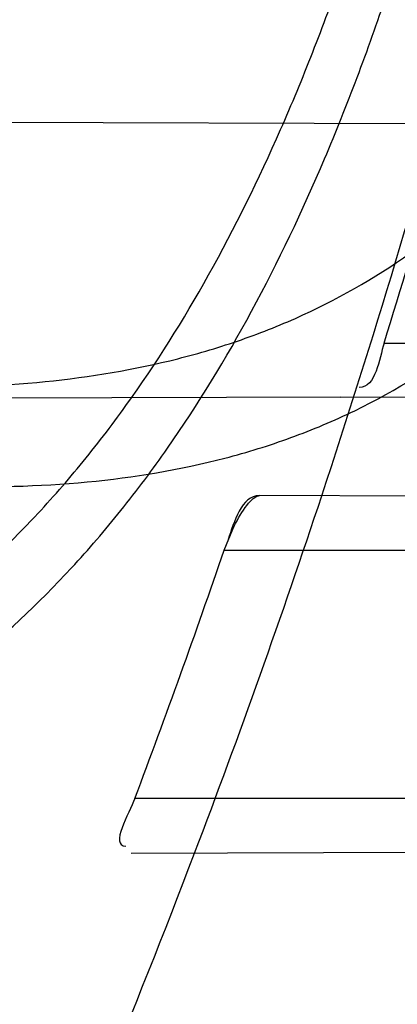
# Model space of a CAD drawing. Header units: millimetres. Extents: x 0 to 297, y 0 to 210.
# Tile 93 of 256: x 147.594 to 147.6055, y 92.7791 to 92.8089. Entities that reach past the tile are written whole.
import ezdxf

# ---------------------------------------------------------------- set-up
doc = ezdxf.new("R2010")
doc.units = ezdxf.units.MM
doc.header["$LTSCALE"] = 16.335
doc.layers.get('0').update_dxf_attribs({"linetype": 'CONTINUOUS'})
for name, color, linetype in [('01_GLOBAL', 7, 'CONTINUOUS'), ('INTFCLR_1', 7, 'CONTINUOUS'), ('INTFCLR_144815', 7, 'CONTINUOUS')]:
    doc.layers.add(name, color=color, linetype=linetype)

msp = doc.modelspace()

# ---------------------------------------------------------------- linework, layer by layer
at = {"color": 7, "linetype": 'Continuous'}
msp.add_circle((148.0808034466, 92.1164639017), 1.9, dxfattribs=at)
at = {"color": 9, "linetype": 'Continuous'}
msp.add_arc((148.0808034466, 92.1164639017), 1.8756493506, 92.9674534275, 177.0325465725, dxfattribs=at)
at = {"layer": '01_GLOBAL', "color": 7, "linetype": 'Continuous'}
msp.add_circle((148.0808034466, 92.1164639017), 1.925, dxfattribs=at)
at = {"layer": 'INTFCLR_1', "color": 6, "linetype": 'Continuous'}
for p, q in [((147.5673150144, 92.80586488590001), (147.6062380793, 92.8057290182)), ((147.6037535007, 92.7974696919), (147.5642691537, 92.797331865))]:
    msp.add_line(p, q, dxfattribs=at)
at = {"layer": 'INTFCLR_1', "color": 9, "linetype": 'Continuous'}
for p, q in [((147.605059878, 92.7991036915), (147.6479681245, 92.7991036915)), ((147.6037535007, 92.7974696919), (147.6475919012, 92.7976227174)), ((147.618913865, 92.7944347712), (147.601291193, 92.7944962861)), ((147.6002254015, 92.7928536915), (147.6184151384, 92.7928536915)), ((147.6159055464, 92.78535369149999), (147.5975239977, 92.78535369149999)), ((147.5974134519, 92.7836975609), (147.6153413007, 92.7837601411))]:
    msp.add_line(p, q, dxfattribs=at)
at = {"layer": 'INTFCLR_1', "color": 7, "linetype": 'Continuous'}
msp.add_line((147.6002254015, 92.7928536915), (147.600483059, 92.7934865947), dxfattribs=at)
msp.add_lwpolyline([(147.600483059, 92.7934865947), (147.6005245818, 92.7935707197), (147.6005676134, 92.7936549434), (147.6006121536, 92.7937387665), (147.6006582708, 92.79382151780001), (147.6007058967, 92.79390274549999), (147.6007548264, 92.7939821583), (147.6008055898, 92.7940596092), (147.600857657, 92.7941336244), (147.6009092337, 92.7942021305), (147.6009604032, 92.7942647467), (147.6010110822, 92.79432083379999), (147.6010592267, 92.7943688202), (147.6011041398, 92.79440841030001), (147.6011465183, 92.79444034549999), (147.6011864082, 92.7944650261), (147.601223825, 92.7944825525), (147.6012587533, 92.7944929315), (147.601291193, 92.7944962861)], dxfattribs=at)
at = {"layer": 'INTFCLR_1', "color": 6, "linetype": 'Continuous'}
for centre, radius, start, end in [((147.3556636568, 92.8766036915), 0.3017258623, 270, 90.00000002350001), ((147.3556636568, 92.8766036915), 0.2867456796, 270, 90.00000002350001), ((147.3552502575, 92.8766019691), 0.2615546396, 342.7645756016, 343.9079015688), ((147.3556636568, 92.8766036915), 0.2607760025, 339.1304001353, 341.6462381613), ((147.355669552, 92.87670306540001), 0.258531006, 339.3082522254, 341.0750088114)]:
    msp.add_arc(centre, radius, start, end, dxfattribs=at)
at = {"layer": 'INTFCLR_1', "color": 9, "linetype": 'Continuous'}
for start, end in [(341.6462381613, 344.91416282), (335.7561731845, 339.1304001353)]:
    msp.add_arc((147.3556636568, 92.8766036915), 0.2607760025, start, end, dxfattribs=at)
for points, knots in [([(147.6239207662, 92.7833025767), (147.6245143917, 92.7849178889), (147.625677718, 92.78817961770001), (147.6278942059, 92.7947943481), (147.6314905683, 92.8066675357), (147.6348253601, 92.820603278), (147.6370274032, 92.8330582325), (147.637953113, 92.83941797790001), (147.6384308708, 92.8430963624), (147.6395335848, 92.8523310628), (147.6406793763, 92.8681102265), (147.6404956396, 92.88672685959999), (147.639629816, 92.89879125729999), (147.6390851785, 92.90436193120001), (147.6386841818, 92.9080669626), (147.6374452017, 92.918066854), (147.6346320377, 92.9340794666), (147.6305782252, 92.9497128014), (147.6276786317, 92.9589915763), (147.6265880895, 92.96231049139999), (147.6249290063, 92.96719941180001), (147.621186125, 92.9774204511), (147.6147225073, 92.99242174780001), (147.6073615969, 93.00659423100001), (147.6022300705, 93.01531748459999), (147.59983173, 93.0192005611), (147.598238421, 93.02173172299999), (147.5939293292, 93.0283886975), (147.5867086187, 93.03860548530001), (147.5766787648, 93.0510431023), (147.5681834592, 93.0603660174), (147.5622490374, 93.0663251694), (147.5589678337, 93.0694802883), (147.5544151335, 93.07373538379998), (147.5480427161, 93.0793069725), (147.541144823, 93.084712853), (147.5367712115, 93.0878231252), (147.5346401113, 93.08925308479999), (147.533241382, 93.0901520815), (147.5319885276, 93.09091746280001), (147.5308874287, 93.09154948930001), (147.5299491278, 93.09203983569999), (147.5291251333, 93.09242738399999), (147.5284918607, 93.0926304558), (147.5279419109, 93.0927747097), (147.5276450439, 93.0924128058), (147.5279068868, 93.09190500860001), (147.528285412, 93.09126392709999), (147.528982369, 93.0903782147), (147.5299093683, 93.0892868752), (147.53099579, 93.0880857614), (147.5321866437, 93.08680384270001), (147.5339471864, 93.0849402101), (147.5364529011, 93.0823207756), (147.5411298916, 93.0774130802), (147.546237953, 93.07190717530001), (147.5508912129, 93.0666447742), (147.5537675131, 93.0632984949), (147.5583927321, 93.0578052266), (147.5654736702, 93.0489031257), (147.5747566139, 93.03595157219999), (147.581475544, 93.0253784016), (147.5858745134, 93.0178524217), (147.5888592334, 93.01255911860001), (147.5940084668, 93.0028972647), (147.6008853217, 92.9883069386), (147.605629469, 92.9761424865), (147.6078360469, 92.9698354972)], [0, 0, 0, 0, 0.0103792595, 0.0208842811, 0.0420721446, 0.0851858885, 0.1071984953, 0.1183380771, 0.123943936, 0.1295693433, 0.1744299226, 0.2192388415, 0.2417237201, 0.2473597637, 0.2529962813, 0.2641993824, 0.3081295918, 0.3509327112, 0.3614952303, 0.3667582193, 0.3720021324, 0.3926323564, 0.4323913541, 0.4704239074, 0.4888657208, 0.4934194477, 0.497950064, 0.5069039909, 0.5412450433, 0.5733438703, 0.6032118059, 0.6172673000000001, 0.6240601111, 0.6306649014, 0.6548506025, 0.6750843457, 0.6834913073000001, 0.6872123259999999, 0.6905622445, 0.6935176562, 0.6960693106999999, 0.6982084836, 0.6999280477, 0.7014829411, 0.7024060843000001, 0.7029587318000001, 0.7038763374, 0.7054334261, 0.7076628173, 0.7105600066, 0.714112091, 0.7174145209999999, 0.7211168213, 0.7295725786, 0.7392778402, 0.7620040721, 0.7748640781, 0.7816422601, 0.7886165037, 0.8181744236, 0.8502177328, 0.884679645, 0.8936796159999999, 0.902792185, 0.9213283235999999, 0.9597006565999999, 1, 1, 1, 1]), ([(147.5311764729, 93.0916036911), (147.5318287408, 93.0916035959), (147.5336257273, 93.09064726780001), (147.5357695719, 93.0894825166), (147.5378575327, 93.08815416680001), (147.540022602, 93.08673125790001), (147.5444669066, 93.0836295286), (147.5514777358, 93.0782474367), (147.5579605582, 93.07269628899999), (147.5625922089, 93.06845780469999), (147.5659282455, 93.06531718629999), (147.5719597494, 93.05938825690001), (147.580595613, 93.0501132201), (147.5907946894, 93.0377377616), (147.5981414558, 93.0275676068), (147.6025258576, 93.02094069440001), (147.60414614, 93.0184223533), (147.6065841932, 93.01456039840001), (147.6117989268, 93.0058880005), (147.6192817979, 92.99179533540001), (147.6258568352, 92.9768697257), (147.6296645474, 92.9666988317), (147.6313517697, 92.961835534), (147.6324604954, 92.9585349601), (147.6354073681, 92.94931094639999), (147.6395285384, 92.9337676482), (147.6423901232, 92.91783829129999), (147.6436501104, 92.9078915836), (147.6440578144, 92.90420708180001), (147.6446115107, 92.8986677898), (147.6454917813, 92.88667134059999), (147.6456786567, 92.8681563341), (147.6445135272, 92.85246501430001), (147.6433925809, 92.8432832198), (147.6429068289, 92.8396251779), (147.6419655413, 92.8333000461), (147.6397259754, 92.82091051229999), (147.6363346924, 92.80705067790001), (147.6326792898, 92.79524665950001), (147.6304259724, 92.7886688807), (147.6292433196, 92.78542534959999), (147.6286398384, 92.7838190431)], [0, 0, 0, 0, 0.0056084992, 0.016622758, 0.0214510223, 0.0268121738, 0.0389184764, 0.0680276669, 0.1027789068, 0.1122614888, 0.1220107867, 0.1421735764, 0.1849752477, 0.2309092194, 0.2799812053, 0.2927645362, 0.2992310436, 0.3057293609, 0.3320345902, 0.3862266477, 0.4428037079, 0.4721337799, 0.479586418, 0.4870651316, 0.5020714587, 0.5628449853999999, 0.6251697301, 0.6410581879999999, 0.6490513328, 0.6570434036, 0.6889243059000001, 0.7524504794, 0.8160576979, 0.8240355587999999, 0.8319861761, 0.8477866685, 0.8790166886, 0.9402183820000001, 0.9703167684, 0.9852456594, 1, 1, 1, 1]), ([(147.6078360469, 92.9698354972), (147.6101299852, 92.9632788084), (147.6142956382, 92.9498053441), (147.6182613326, 92.93248715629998), (147.6202192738, 92.9209208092), (147.6210065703, 92.9154643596), (147.6214994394, 92.91179284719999), (147.6227052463, 92.90167889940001), (147.623864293, 92.88500070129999), (147.6237011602, 92.86826331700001), (147.6230932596, 92.8580308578), (147.6228153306, 92.8542968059), (147.6223459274, 92.84873943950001), (147.6210514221, 92.8369058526), (147.6180380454, 92.81906424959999), (147.6143540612, 92.80424827), (147.6118533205, 92.7957452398), (147.6108389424, 92.79241084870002), (147.6090123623, 92.7866911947), (147.6051536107, 92.7756507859), (147.5989882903, 92.76060143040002), (147.5926455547, 92.7476790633), (147.588554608, 92.74013645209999), (147.5870705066, 92.7374761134), (147.5848652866, 92.73359496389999), (147.5801153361, 92.725595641), (147.5725777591, 92.71408438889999), (147.5633378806, 92.7015190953), (147.5566749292, 92.69332205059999), (147.5528339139, 92.6888229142), (147.551385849, 92.6871436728), (147.5489422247, 92.68435085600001), (147.5444265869, 92.6793230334), (147.5395205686, 92.6740995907), (147.5350750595, 92.669442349), (147.5324472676, 92.6667048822), (147.5302613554, 92.6642911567), (147.5288390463, 92.6627654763), (147.5269884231, 92.6599424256), (147.5301672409, 92.66119888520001), (147.5319512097, 92.6622736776), (147.5341146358, 92.6635994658), (147.5360112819, 92.6648736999), (147.5382932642, 92.66645580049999), (147.5413846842, 92.6687204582), (147.5453415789, 92.671795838), (147.5512543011, 92.676661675), (147.5565470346, 92.68140832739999), (147.5611780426, 92.68584954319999), (147.5644972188, 92.6891252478), (147.5704790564, 92.69529289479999), (147.5790048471, 92.7049106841), (147.5890158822, 92.7176983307), (147.5961841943, 92.72817403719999), (147.6004450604, 92.7349871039), (147.6020181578, 92.7375755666), (147.6043852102, 92.74154715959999), (147.6094401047, 92.750464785), (147.6166547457, 92.7649396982), (147.621618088, 92.77703676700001), (147.6239207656, 92.78330257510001)], [0, 0, 0, 0, 0.0419449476, 0.0850695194, 0.1071739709, 0.1127634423, 0.1183584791, 0.1295423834, 0.1742656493, 0.2191961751, 0.2304978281, 0.2361598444, 0.2418057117, 0.2641744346, 0.3080240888, 0.3509528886, 0.3562644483, 0.3615432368, 0.3719979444, 0.3925183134, 0.4321501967, 0.4701192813, 0.4793724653, 0.4839620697, 0.48851378, 0.5063269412, 0.5401307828, 0.5715496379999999, 0.6004673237, 0.6038923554, 0.6072711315, 0.6138564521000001, 0.6263016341, 0.6480618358, 0.6572019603, 0.6650284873, 0.6713159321, 0.6759369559, 0.6799952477, 0.6841765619, 0.6887949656, 0.6950107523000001, 0.6986911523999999, 0.7027318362, 0.7117342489, 0.7218512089, 0.7329803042, 0.7579718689, 0.7647510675, 0.7717251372, 0.7861300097, 0.8166264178, 0.8492835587, 0.8841348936, 0.8932111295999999, 0.8978052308, 0.9024247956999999, 0.92112918, 0.9596906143, 1, 1, 1, 1]), ([(147.5311764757, 92.6616036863), (147.5310781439, 92.6616036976), (147.5308373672, 92.6616511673), (147.5308497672, 92.6620839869), (147.5311074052, 92.66252928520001), (147.5315528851, 92.66319115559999), (147.5322318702, 92.6640149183), (147.5335407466, 92.6654986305), (147.5355593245, 92.6676144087), (147.5383533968, 92.67047263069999), (147.5428736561, 92.67507601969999), (147.5478811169, 92.68027873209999), (147.5524841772, 92.6852758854), (147.5549756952, 92.68805332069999), (147.5564519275, 92.6897231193), (147.5603658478, 92.69419510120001), (147.5671547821, 92.70234315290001), (147.5765732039, 92.71484082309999), (147.5842592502, 92.7262958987), (147.5891039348, 92.7342592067), (147.5913524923, 92.7381219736), (147.5928653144, 92.74076896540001), (147.5970335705, 92.74827048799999), (147.6034974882, 92.7611245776), (147.6097854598, 92.7761068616), (147.6137211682, 92.7870999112), (147.6155837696, 92.7927940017), (147.6166180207, 92.7961131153), (147.6191666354, 92.8045735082), (147.6229221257, 92.8193173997), (147.6259956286, 92.83708214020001), (147.6273158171, 92.8488648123), (147.6277944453, 92.8543974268), (147.6280778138, 92.8581145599), (147.6286975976, 92.86830028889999), (147.6288639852, 92.8849640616), (147.6276820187, 92.90156740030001), (147.6264527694, 92.9116340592), (147.6259502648, 92.9152888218), (147.6251474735, 92.9207210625), (147.6231505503, 92.93223826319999), (147.6191057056, 92.949481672), (147.6148598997, 92.9628870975), (147.6125223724, 92.96940981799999)], [0, 0, 0, 0, 0.0008731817, 0.001718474, 0.0032338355, 0.0055641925, 0.0087322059, 0.0127298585, 0.0231213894, 0.0346993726, 0.0482226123, 0.08041255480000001, 0.0988155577, 0.1085507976, 0.1135449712, 0.1186069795, 0.1613231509, 0.207686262, 0.2575123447, 0.2837454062, 0.2904461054, 0.2972015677, 0.3108182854, 0.366650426, 0.4248609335, 0.4549769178, 0.4703146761, 0.4780576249, 0.4858477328, 0.5487775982, 0.6130123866, 0.6457680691, 0.6540347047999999, 0.6623246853, 0.6788711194, 0.7446474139, 0.8101273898, 0.8265053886, 0.8346996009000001, 0.8428861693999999, 0.8752668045, 0.9384714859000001, 1, 1, 1, 1]), ([(147.5902832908, 92.7977702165), (147.5917091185, 92.7977453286), (147.5944982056, 92.79782032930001), (147.5979226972, 92.7983537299), (147.6005170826, 92.7990943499), (147.6030083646, 92.80005522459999), (147.6053597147, 92.8013876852), (147.6074936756, 92.80307188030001), (147.6095379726, 92.8050469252), (147.6113311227, 92.8073786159), (147.6128474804, 92.8099673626), (147.6142131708, 92.8128006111), (147.6149983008, 92.81505672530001), (147.6154042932, 92.81660369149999)], [0, 0, 0, 0, 0.1247353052, 0.2435411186, 0.3019743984, 0.3604361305, 0.4768392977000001, 0.5365142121, 0.5978930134, 0.7251012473, 0.7921369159, 0.8601054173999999, 1, 1, 1, 1]), ([(147.5916573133, 92.79477903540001), (147.5931336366, 92.7947379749), (147.5960251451, 92.794803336), (147.5995739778, 92.795387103), (147.6022544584, 92.7962147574), (147.6048381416, 92.79730064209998), (147.6072649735, 92.79881295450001), (147.6094513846, 92.8007156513), (147.6115613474, 92.8029699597), (147.6133947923, 92.80562069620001), (147.6149372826, 92.8085537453), (147.6159729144, 92.81094865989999), (147.6167016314, 92.813037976), (147.6172060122, 92.81476863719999), (147.6174297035, 92.8156546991), (147.6175335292, 92.8161020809)], [0, 0, 0, 0, 0.1202033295, 0.2347921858, 0.2913427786, 0.3481866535, 0.4625825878, 0.5220163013, 0.5837483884, 0.7134935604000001, 0.7826840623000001, 0.8533059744, 0.9256431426, 0.9626202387, 1, 1, 1, 1]), ([(147.5440960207, 92.783605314), (147.5450085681, 92.7835893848), (147.5468289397, 92.7835592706), (147.550439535, 92.7835072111), (147.5548943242, 92.783461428), (147.5593074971, 92.7834655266), (147.5627871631, 92.78352520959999), (147.5661719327, 92.7836320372), (147.5702774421, 92.7838726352), (147.5742812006, 92.78433079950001), (147.5773584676, 92.78487201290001), (147.5802872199, 92.78552824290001), (147.5837849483, 92.7866093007), (147.5870688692, 92.78812380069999), (147.5895039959, 92.7896015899), (147.5918252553, 92.7912670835), (147.5939626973, 92.79321708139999), (147.5959009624, 92.7954124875), (147.5977615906, 92.79783276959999), (147.5998633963, 92.8011842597), (147.601644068, 92.8048097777), (147.6029197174, 92.8078839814), (147.6041063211, 92.81109537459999), (147.6048675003, 92.8135623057), (147.6053207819, 92.8152297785)], [0, 0, 0, 0, 0.0354711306, 0.0707575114, 0.14033856, 0.2086125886, 0.242264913, 0.2755899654, 0.3402220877, 0.4020491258, 0.4320758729, 0.46161465, 0.5186626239, 0.5740151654, 0.6016454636, 0.6292656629, 0.6849556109, 0.713590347, 0.743019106, 0.8035158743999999, 0.8669685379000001, 0.8997725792, 0.9328427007, 1, 1, 1, 1]), ([(147.5440698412, 92.7821069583), (147.5450052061, 92.7820796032), (147.5468712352, 92.7820270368), (147.5505729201, 92.78193175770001), (147.5551408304, 92.78183506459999), (147.5596668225, 92.7817933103), (147.5632359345, 92.7818208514), (147.5667073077, 92.7818995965), (147.5709174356, 92.7821132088), (147.5750233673, 92.7825584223), (147.5781779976, 92.78310034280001), (147.5811791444, 92.7837658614), (147.5847632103, 92.7848741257), (147.5881232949, 92.7864422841), (147.590611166, 92.7879780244), (147.5929841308, 92.7897151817), (147.5951645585, 92.7917521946), (147.5971370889, 92.79404648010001), (147.5990320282, 92.7965825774), (147.6011681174, 92.80009690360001), (147.6029717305, 92.8038956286), (147.6042619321, 92.8071188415), (147.6054618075, 92.81048993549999), (147.6062288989, 92.8130780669), (147.606685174, 92.8148271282)], [0, 0, 0, 0, 0.0352844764, 0.0703893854, 0.1396239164, 0.207562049, 0.241046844, 0.2742025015, 0.338485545, 0.3999488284, 0.4297887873, 0.4591358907, 0.5158255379, 0.570881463, 0.5984070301, 0.6259627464, 0.6816732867, 0.7104019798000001, 0.739984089, 0.8009583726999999, 0.8651010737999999, 0.8983203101, 0.9318417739, 1, 1, 1, 1]), ([(147.6286398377, 92.7838190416), (147.6262971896, 92.77758353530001), (147.6212466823, 92.7655438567), (147.6139124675, 92.75115066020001), (147.6087756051, 92.74228519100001), (147.6063693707, 92.7383353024), (147.6047696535, 92.73576002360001), (147.6004343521, 92.7289779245), (147.593140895, 92.7185503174), (147.5829609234, 92.7058269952), (147.5742940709, 92.6962590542), (147.5682143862, 92.69012306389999), (147.5648397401, 92.68686264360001), (147.5601283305, 92.68243898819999), (147.554745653, 92.6777121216), (147.5487350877, 92.6728666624), (147.544713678, 92.66980354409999), (147.541566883, 92.667543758), (147.5392555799, 92.66597146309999), (147.5366540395, 92.6642566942), (147.5340672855, 92.6627785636), (147.5317988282, 92.66160361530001), (147.5311764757, 92.6616036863)], [0, 0, 0, 0, 0.1254392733, 0.2455954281, 0.3039386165, 0.3183545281, 0.3326935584, 0.3610298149, 0.4699340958, 0.5721292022, 0.6676979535, 0.7128867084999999, 0.7347758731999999, 0.7560605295, 0.8345894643, 0.86959304, 0.9014329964, 0.9297831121, 0.9425142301, 0.954114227, 0.9882800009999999, 1, 1, 1, 1])]:
    msp.add_open_spline(points, degree=3, knots=knots, dxfattribs=at)
at = {"layer": 'INTFCLR_1', "color": 6, "linetype": 'Continuous'}
for points, knots in [([(147.5524190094, 93.0916036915), (147.5518087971, 93.0916036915), (147.5529114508, 93.08950324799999), (147.5538583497, 93.08834455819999), (147.5554058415, 93.0863113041), (147.5573153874, 93.0840115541), (147.5597564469, 93.0810765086), (147.5626098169, 93.0776680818), (147.5656703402, 93.073960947), (147.5686923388, 93.0702356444), (147.571505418, 93.0666872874), (147.5740879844, 93.06335701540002), (147.5764364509, 93.0602594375), (147.5785589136, 93.05739951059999), (147.5804701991, 93.0547707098), (147.5821890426, 93.05236174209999), (147.5837330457, 93.05015870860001), (147.5851142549, 93.0481557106), (147.5863481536, 93.04633959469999), (147.5874498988, 93.04469533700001), (147.5884368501, 93.0432038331), (147.5893145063, 93.04186262), (147.590301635, 93.0403384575), (147.5913416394, 93.03871140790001), (147.5924164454, 93.0370044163), (147.5934051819, 93.03541431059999), (147.5944675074, 93.0336832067), (147.5954727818, 93.0320194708), (147.5963989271, 93.0304656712), (147.5972040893, 93.0291000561), (147.5980924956, 93.0275744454), (147.5990691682, 93.0258742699), (147.6001439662, 93.02397450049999), (147.6013258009, 93.02184928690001), (147.6026254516, 93.0194658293), (147.6040567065, 93.016782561), (147.6056293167, 93.01375936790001), (147.6073520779, 93.0103498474), (147.6092357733, 93.0064972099), (147.6112959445, 93.00212210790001), (147.6135459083, 92.9971289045), (147.6159975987, 92.99139551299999), (147.6186600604, 92.9847751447), (147.621540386, 92.9770580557), (147.6245995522, 92.96806700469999), (147.6276353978, 92.9580497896), (147.6304347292, 92.9474285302), (147.6328479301, 92.9366846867), (147.6348548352, 92.9259114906), (147.6364550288, 92.91515159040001), (147.6376568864, 92.9044033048), (147.6384643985, 92.8936919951), (147.6388848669, 92.883007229), (147.638923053, 92.8723658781), (147.6385832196, 92.8617581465), (147.6378679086, 92.85118540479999), (147.6367790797, 92.8406561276), (147.6353146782, 92.8301491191), (147.6334744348, 92.81967840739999), (147.6312492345, 92.80922126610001), (147.6286373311, 92.7987909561), (147.6256726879, 92.7885321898), (147.6225298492, 92.77894344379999), (147.6194333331, 92.7704309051), (147.6165578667, 92.7631606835), (147.613914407, 92.756913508), (147.6114912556, 92.751504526), (147.6092772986, 92.74679278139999), (147.6072566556, 92.7426627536), (147.6054148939, 92.7390284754), (147.6037381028, 92.7358200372), (147.6022167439, 92.7329849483), (147.6008394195, 92.7304773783), (147.5995919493, 92.72825221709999), (147.5984619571, 92.7262722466), (147.5974378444, 92.724505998), (147.5965123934, 92.7229325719), (147.5956788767, 92.7215330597), (147.5947260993, 92.71995062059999), (147.5936842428, 92.71824390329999), (147.5924549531, 92.71626272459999), (147.5913949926, 92.7145809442), (147.5904087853, 92.71303704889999), (147.5895314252, 92.7116777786), (147.5885421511, 92.7101629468), (147.5874297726, 92.7084808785), (147.5861816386, 92.706620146), (147.5847816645, 92.7045655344), (147.5832139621, 92.7023025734), (147.5814607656, 92.69981828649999), (147.5795082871, 92.69710583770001), (147.5773377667, 92.6941536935), (147.5749300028, 92.69095159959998), (147.5722786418, 92.6875081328), (147.5693828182, 92.6838337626), (147.5662651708, 92.67997262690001), (147.5630841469, 92.6761093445), (147.5601062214, 92.67254834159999), (147.5575479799, 92.66947614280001), (147.5555504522, 92.6670757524), (147.5539276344, 92.6649548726), (147.5529496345, 92.6637602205), (147.5517963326, 92.66160369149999), (147.5524190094, 92.66160369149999)], [0, 0, 0, 0, 0.0038604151, 0.0075016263, 0.0124785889, 0.0188917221, 0.0268498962, 0.0364677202, 0.04706947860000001, 0.0572444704, 0.0668187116, 0.0757144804, 0.08390538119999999, 0.0914099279, 0.098245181, 0.1044667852, 0.1101313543, 0.1152642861, 0.1198589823, 0.1240215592, 0.1277856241, 0.1311734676, 0.1341617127, 0.1392736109, 0.1433897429, 0.1469230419, 0.1511192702, 0.1562389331, 0.1592204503, 0.1625628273, 0.1662680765, 0.1703891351, 0.1749670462, 0.1800766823, 0.185772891, 0.1921413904, 0.1993155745, 0.2073310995, 0.2163076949, 0.2264451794, 0.2379233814, 0.250953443, 0.2658909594, 0.2830621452, 0.3030578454, 0.3259639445, 0.3492662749, 0.372530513, 0.3956109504, 0.4185782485, 0.4413347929, 0.4640172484, 0.48651927, 0.5089682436, 0.5313242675, 0.553647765, 0.5759939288, 0.5982772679, 0.6207473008, 0.6432362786, 0.6658996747, 0.6887559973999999, 0.7107777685, 0.7297237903, 0.7460531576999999, 0.7602331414, 0.7726347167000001, 0.7835467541, 0.7931663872, 0.8017211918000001, 0.8093215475, 0.8160683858, 0.8220758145, 0.8274205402, 0.8322066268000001, 0.8364980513, 0.8403368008, 0.8437547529, 0.8468031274, 0.8520223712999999, 0.8564046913, 0.8615533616, 0.8645986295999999, 0.8679945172, 0.8717882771, 0.8760445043, 0.8807522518, 0.8859628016, 0.8917731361, 0.8981681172, 0.9051985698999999, 0.9129160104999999, 0.9213486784, 0.9305434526, 0.9404096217, 0.9509435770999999, 0.9619432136, 0.9720502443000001, 0.9803711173, 0.9870628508, 0.9922716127, 0.99606073, 1, 1, 1, 1]), ([(147.5524190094, 92.66160369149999), (147.5531143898, 92.66160369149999), (147.5543203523, 92.6624163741), (147.5561744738, 92.6635325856), (147.5583002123, 92.66507723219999), (147.560928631, 92.6670898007), (147.5640582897, 92.6696593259), (147.5675074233, 92.6726544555), (147.5710070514, 92.6758564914), (147.574310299, 92.6790215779), (147.5773371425, 92.6820373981), (147.5800923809, 92.6848835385), (147.5825889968, 92.6875456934), (147.5848455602, 92.6900206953), (147.5868773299, 92.69230773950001), (147.5887011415, 92.69440843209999), (147.5903405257, 92.6963368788), (147.5918089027, 92.69809721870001), (147.59312239, 92.69969855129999), (147.5942950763, 92.7011505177), (147.5953447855, 92.7024683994), (147.5962981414, 92.7036803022), (147.5972372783, 92.7048876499), (147.5982377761, 92.70618954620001), (147.5992999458, 92.7075906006), (147.6003509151, 92.70899661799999), (147.6013832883, 92.71039607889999), (147.6024574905, 92.7118722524), (147.6036466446, 92.7135309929), (147.6049757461, 92.71541616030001), (147.6064609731, 92.7175638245), (147.6081179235, 92.7200131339), (147.6099603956, 92.72280467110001), (147.6120026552, 92.725988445), (147.6142665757, 92.7296344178), (147.6167734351, 92.73382309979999), (147.6195429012, 92.73865281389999), (147.6225956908, 92.7442536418), (147.6259494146, 92.7507780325), (147.6296263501, 92.7584542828), (147.6335547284, 92.7673916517), (147.6374822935, 92.777309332), (147.6411546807, 92.7877658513), (147.6444163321, 92.7983650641), (147.6472390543, 92.8090034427), (147.6496322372, 92.81966957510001), (147.6515947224, 92.830307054), (147.6531423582, 92.84094476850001), (147.6542785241, 92.8515373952), (147.6550140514, 92.86210180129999), (147.655355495, 92.8726275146), (147.6553083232, 92.8831163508), (147.6548760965, 92.8935745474), (147.6540611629, 92.9039954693), (147.6528633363, 92.9143835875), (147.6512816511, 92.9247373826), (147.649316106, 92.935041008), (147.6469588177, 92.94531754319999), (147.6442058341, 92.9555541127), (147.6410435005, 92.9657625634), (147.6374805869, 92.97589100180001), (147.6336594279, 92.98555735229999), (147.6298256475, 92.9943126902), (147.6262354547, 93.0018480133), (147.6229615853, 93.0082575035), (147.6199846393, 93.0137592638), (147.617284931, 93.01850609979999), (147.6148405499, 93.0226260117), (147.6126315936, 93.0262165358), (147.6106351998, 93.029359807), (147.6088346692, 93.032115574), (147.6072125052, 93.0345383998), (147.6057564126, 93.0366668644), (147.6044486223, 93.0385420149), (147.6032796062, 93.0401903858), (147.6022307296, 93.04164776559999), (147.6012884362, 93.0429399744), (147.6003875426, 93.0441606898), (147.599451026, 93.0454152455), (147.5984191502, 93.0467800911), (147.5973563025, 93.048166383), (147.5962900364, 93.04953808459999), (147.5952102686, 93.0509094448), (147.5940251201, 93.0523937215), (147.5927013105, 93.0540257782), (147.5912185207, 93.05582248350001), (147.5895625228, 93.05779146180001), (147.5877136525, 93.05994306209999), (147.5856554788, 93.0622827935), (147.583366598, 93.0648176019), (147.5808303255, 93.0675463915), (147.5780323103, 93.07046241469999), (147.5749547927, 93.0735545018), (147.5715984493, 93.0767954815), (147.5680191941, 93.0800963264), (147.5644644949, 93.08320501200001), (147.5612102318, 93.085894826), (147.5584715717, 93.08800309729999), (147.5562664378, 93.089614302), (147.5543599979, 93.09076625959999), (147.5531273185, 93.0916036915), (147.5524190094, 93.0916036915)], [0, 0, 0, 0, 0.0042187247, 0.0081401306, 0.0133978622, 0.0200459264, 0.0282638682, 0.0379443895, 0.0477615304, 0.05703690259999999, 0.0656973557, 0.0736821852, 0.0810680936, 0.0878383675, 0.0940009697, 0.0996271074, 0.1047154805, 0.1093563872, 0.1135342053, 0.1172803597, 0.1206792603, 0.1237557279, 0.1266349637, 0.1299589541, 0.1337168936, 0.1373013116, 0.1406085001, 0.1442672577, 0.148377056, 0.1529904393, 0.1582606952, 0.164218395, 0.1709303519, 0.1785521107, 0.1871652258, 0.1969659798, 0.2081658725, 0.2209392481, 0.2356613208, 0.2526660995, 0.2725685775, 0.2948769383, 0.3173640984, 0.3397873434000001, 0.3621386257, 0.3841211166, 0.4060891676, 0.4277469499, 0.4493218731, 0.470705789, 0.4919793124, 0.5131981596, 0.5343255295, 0.5554668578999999, 0.5765984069, 0.5977513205, 0.6189954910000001, 0.6402209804, 0.6617015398, 0.6832900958, 0.7050415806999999, 0.7268239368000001, 0.7463339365, 0.7630160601, 0.7774553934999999, 0.7899931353, 0.8009638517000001, 0.8105830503, 0.8190545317, 0.8265380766, 0.8331730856, 0.8390248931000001, 0.8442268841, 0.8488182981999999, 0.8528943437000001, 0.8564866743, 0.8597116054, 0.8625968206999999, 0.8656908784, 0.8692094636, 0.8729771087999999, 0.8762884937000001, 0.879749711, 0.8835661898, 0.8878115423, 0.8924986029, 0.8976989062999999, 0.9034198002, 0.9097088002, 0.9166034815, 0.9241390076, 0.9323094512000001, 0.9411199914, 0.9506041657, 0.9606137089, 0.9706541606, 0.9792553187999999, 0.9862062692, 0.9916647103, 0.9957028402, 1, 1, 1, 1])]:
    msp.add_open_spline(points, degree=3, knots=knots, dxfattribs=at)
for points in [[(147.605059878, 92.7991036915), (147.6049076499, 92.798612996), (147.6048142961, 92.7977642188), (147.6043005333, 92.7977624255)], [(147.5975239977, 92.78535369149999), (147.5973514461, 92.7848968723), (147.5967586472, 92.78391345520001), (147.5972469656, 92.78391515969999)]]:
    msp.add_open_spline(points, degree=3, dxfattribs=at)
at = {"layer": 'INTFCLR_1', "color": 7, "linetype": 'Continuous'}
msp.add_open_spline([(147.601291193, 92.794496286), (147.6007483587, 92.7945015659), (147.6005200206, 92.793684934), (147.6003442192, 92.7931713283)], degree=3, dxfattribs=at)
at = {"layer": 'INTFCLR_144815', "color": 6, "linetype": 'Continuous'}
for radius in [0.3190566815, 0.3040475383]:
    msp.add_circle((147.3556636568, 92.8766036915), radius, dxfattribs=at)
for radius, start, end in [(0.4398395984, 313.9937911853, 154.5150993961), (0.3241269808, 308.490992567, 51.50900743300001), (0.3391361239, 316.9838592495, 43.0161407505), (0.3200091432, 313.9992414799, 46.00075850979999)]:
    msp.add_arc((147.3556636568, 92.8766036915), radius, start, end, dxfattribs=at)
at = {"layer": 'INTFCLR_144815', "color": 9, "linetype": 'Continuous'}
for centre, radius, start, end in [((147.3556636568, 92.8766036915), 0.4080560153, 292.4997540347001, 54.0964566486), ((147.3556765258, 92.87660676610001), 0.3618850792, 311.2505121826, 48.7494878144), ((147.3556636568, 92.87660369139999), 0.3298406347, 314.0862202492, 45.9137797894), ((147.3556636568, 92.8766036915), 0.3219531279, 313.8592910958, 46.1407088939), ((147.3556636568, 92.8766036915), 0.3198467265, 314.0319604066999, 45.9680396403), ((147.3556636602, 92.8766036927), 0.3681108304, 292.4997540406, 16.610836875)]:
    msp.add_arc(centre, radius, start, end, dxfattribs=at)
at = {"layer": 'INTFCLR_144815', "color": 6, "linetype": 'Continuous'}
for points, knots in [([(147.5784687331, 92.65410377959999), (147.5781248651, 92.65411009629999), (147.5784667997, 92.6553861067), (147.5789335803, 92.6559818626), (147.5794381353, 92.656793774), (147.5799269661, 92.65749477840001), (147.5805020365, 92.6583039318), (147.581162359, 92.6592026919), (147.5819099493, 92.66020143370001), (147.5827456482, 92.66130133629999), (147.5836709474, 92.66250732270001), (147.5846879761, 92.6638247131), (147.5857985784, 92.6652591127), (147.5870029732, 92.6668144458), (147.5882990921, 92.66849222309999), (147.5896836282, 92.6702928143), (147.5911548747, 92.6722190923), (147.5927145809, 92.6742789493), (147.5943650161, 92.6764816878), (147.596103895, 92.67883130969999), (147.5979255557, 92.6813277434), (147.599823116, 92.6839695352), (147.6017910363, 92.68675738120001), (147.6038223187, 92.689690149), (147.6059091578, 92.6927656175), (147.6080430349, 92.6959804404), (147.610214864, 92.6993301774), (147.6124151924, 92.7028094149), (147.6146343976, 92.70641190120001), (147.6168628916, 92.71013072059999), (147.6190913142, 92.71395848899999), (147.6213106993, 92.7178875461), (147.6235126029, 92.7219101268), (147.6256891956, 92.72601851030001), (147.6278333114, 92.73020512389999), (147.6299384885, 92.73446266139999), (147.631998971, 92.73878415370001), (147.6340096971, 92.7431630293), (147.635966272, 92.7475931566), (147.6378649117, 92.7520688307), (147.6397023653, 92.75658470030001), (147.6414762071, 92.7611366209), (147.6431808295, 92.76571122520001), (147.6448144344, 92.7703031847), (147.6463777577, 92.7749136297), (147.6478725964, 92.77954824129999), (147.6492992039, 92.7842086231), (147.6506556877, 92.7888890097), (147.651941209, 92.79358669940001), (147.653154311, 92.79829575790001), (147.6542942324, 92.8030117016), (147.6553612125, 92.8077336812), (147.656355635, 92.81246156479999), (147.6572778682, 92.8171953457), (147.6581281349, 92.82193449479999), (147.6589065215, 92.8266777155), (147.6596131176, 92.831423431), (147.6602481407, 92.8361706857), (147.6608118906, 92.84091921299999), (147.6613046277, 92.8456686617), (147.6617265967, 92.8504187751), (147.6620780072, 92.8551692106), (147.6623590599, 92.8599199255), (147.662569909, 92.86467073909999), (147.6627106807, 92.8694216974), (147.6627814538, 92.87417265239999), (147.6627822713, 92.87892366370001), (147.6627131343, 92.88367460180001), (147.6625740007, 92.8884255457), (147.6623647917, 92.8931763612), (147.6620853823, 92.8979270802), (147.6617356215, 92.9026774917), (147.6613153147, 92.90742751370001), (147.6608242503, 92.91217686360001), (147.6602621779, 92.9169253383), (147.6596288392, 92.921672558), (147.6589239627, 92.9264180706), (147.6581472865, 92.93116125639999), (147.6572985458, 92.9359014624), (147.6563774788, 92.9406379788), (147.6553839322, 92.9453695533), (147.654317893, 92.950094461), (147.6531794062, 92.9548110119), (147.6519684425, 92.9595180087), (147.6506848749, 92.96421469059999), (147.6493287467, 92.9688997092), (147.6479004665, 92.97357066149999), (147.6464007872, 92.97822446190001), (147.6448306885, 92.98285783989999), (147.6431912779, 92.987467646), (147.6414839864, 92.9920503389), (147.6397106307, 92.9966019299), (147.6378734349, 93.00111803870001), (147.6359750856, 93.0055938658), (147.6340187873, 93.01002417), (147.6320083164, 93.01440325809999), (147.6299480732, 93.0187249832), (147.6278431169, 93.02298277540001), (147.6256991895, 93.02716968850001), (147.623522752, 93.0312784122), (147.6213209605, 93.0353013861), (147.6191016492, 93.0392308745), (147.6168732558, 93.0430591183), (147.6146447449, 93.04677845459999), (147.6124254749, 93.0503814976), (147.6102250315, 93.0538613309), (147.6080530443, 93.0572116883), (147.6059189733, 93.0604271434), (147.6038319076, 93.0635032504), (147.6018003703, 93.06643665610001), (147.5998321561, 93.0692251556), (147.5979341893, 93.0718677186), (147.5961124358, 93.07436445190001), (147.5943718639, 93.076716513), (147.5927164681, 93.07892596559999), (147.5911492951, 93.0809956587), (147.5896725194, 93.0829290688), (147.5882875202, 93.0847301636), (147.5869950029, 93.086403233), (147.5857951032, 93.08795275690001), (147.5846874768, 93.08938331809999), (147.5836714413, 93.09069941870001), (147.5827460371, 93.0919055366), (147.5819101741, 93.0930056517), (147.5811625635, 93.0940044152), (147.5805021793, 93.0949032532), (147.57992705, 93.09571248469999), (147.5794381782, 93.0964135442), (147.5789336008, 93.0972254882), (147.5784668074, 93.0978212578), (147.578124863, 93.0990972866), (147.5784687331, 93.0991036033)], [0, 0, 0, 0, 0.0021236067, 0.0044659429, 0.005996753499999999, 0.007775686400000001, 0.0098091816, 0.0121043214, 0.0146687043, 0.0175100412, 0.0206343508, 0.0240542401, 0.0277864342, 0.0318356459, 0.0362005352, 0.040877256, 0.0458603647, 0.0511668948, 0.0568307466, 0.06285557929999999, 0.0692156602, 0.07591263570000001, 0.0829392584, 0.09028590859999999, 0.0979403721, 0.1058876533, 0.114110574, 0.1225900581, 0.1313055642, 0.140235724, 0.1493588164, 0.1586532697, 0.1680981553, 0.1776734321, 0.1873601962, 0.1971407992, 0.2069991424, 0.2169205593, 0.2268918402, 0.236901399, 0.2469387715, 0.256994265, 0.2670652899, 0.2770813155, 0.2870874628, 0.2971238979, 0.3071487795, 0.3171804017, 0.3272115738, 0.3372204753, 0.347205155, 0.3571681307, 0.3671107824, 0.3770356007, 0.3869457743, 0.396839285, 0.4067137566, 0.4165706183, 0.4264117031, 0.436238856, 0.4460529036, 0.4558561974, 0.465649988, 0.4754369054, 0.4852183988, 0.4949970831, 0.5047743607, 0.514552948, 0.5243342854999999, 0.5341210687, 0.5439147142, 0.5537177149, 0.5635313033, 0.5733577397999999, 0.5831983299, 0.5930548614, 0.6029285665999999, 0.6128203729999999, 0.6227310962, 0.6326618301, 0.642613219, 0.6525827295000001, 0.6625684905, 0.6725713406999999, 0.6825918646, 0.692631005, 0.7026858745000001, 0.7127502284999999, 0.7228203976, 0.7328919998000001, 0.7429592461, 0.7530154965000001, 0.7630529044, 0.7730624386, 0.783033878, 0.7929554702, 0.8028140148, 0.8125949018, 0.8222819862, 0.8318577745, 0.8413032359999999, 0.8505983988, 0.8597223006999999, 0.868653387, 0.8773699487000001, 0.8858505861, 0.894074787, 0.9020233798, 0.9096791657, 0.9170272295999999, 0.9240552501, 0.9307537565, 0.9371162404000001, 0.9431389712, 0.9488208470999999, 0.9541629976, 0.959168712, 0.963842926, 0.9681919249, 0.9722229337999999, 0.9759438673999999, 0.9793632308, 0.9824892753, 0.9853304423, 0.9878949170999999, 0.9901903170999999, 0.992224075, 0.994003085, 0.9955339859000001, 0.9978763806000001, 1, 1, 1, 1]), ([(147.5857237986, 93.0916036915), (147.5853758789, 93.0916036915), (147.5856994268, 93.09031299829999), (147.5861425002, 93.0896962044), (147.5866231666, 93.08886737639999), (147.5870888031, 93.0881506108), (147.587636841, 93.0873240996), (147.5882660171, 93.08640637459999), (147.5889780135, 93.08538740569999), (147.5897734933, 93.08426604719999), (147.590653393, 93.08303795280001), (147.5916183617, 93.0816995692), (147.592668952, 93.0802468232), (147.5938053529, 93.07867577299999), (147.5950274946, 93.076982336), (147.5963347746, 93.0751626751), (147.5977261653, 93.0732130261), (147.5991999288, 93.0711300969), (147.6007536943, 93.06891097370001), (147.6023842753, 93.0665534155), (147.6040876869, 93.06405588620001), (147.605859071, 93.0614177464), (147.6076927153, 93.05863933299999), (147.6095821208, 93.05572198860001), (147.6115200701, 93.0526681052), (147.6134987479, 93.04948109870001), (147.6155098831, 93.0461653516), (147.6175449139, 93.0427261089), (147.6195951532, 93.0391693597), (147.6216519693, 93.0355016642), (147.6237069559, 93.0317299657), (147.6257520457, 93.0278614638), (147.6277796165, 93.02390347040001), (147.6297825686, 93.0198632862), (147.6317543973, 93.01574804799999), (147.633689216, 93.01156464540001), (147.635581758, 93.0073196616), (147.6374273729, 93.0030193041), (147.6392219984, 92.99866937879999), (147.6409621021, 92.9942753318), (147.6426447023, 92.9898420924), (147.6442672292, 92.9853743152), (147.6458276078, 92.98087605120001), (147.6473240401, 92.9763512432), (147.6487551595, 92.9718031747), (147.6501197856, 92.9672351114), (147.6514170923, 92.9626496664), (147.6526463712, 92.958049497), (147.6538071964, 92.9534366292), (147.6548992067, 92.948813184), (147.6559222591, 92.944180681), (147.6568762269, 92.9395408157), (147.6577611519, 92.9348946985), (147.6585770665, 92.9302436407), (147.6593241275, 92.92558837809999), (147.6600024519, 92.92092994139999), (147.6606122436, 92.91626881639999), (147.6611536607, 92.9116057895), (147.6616269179, 92.90694109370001), (147.662032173, 92.9022753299), (147.6623696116, 92.897608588), (147.6626393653, 92.8929413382), (147.6628415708, 92.8882735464), (147.6629763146, 92.88360558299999), (147.6630436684, 92.8789373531), (147.6630436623, 92.8742691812), (147.6629762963, 92.8696009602), (147.6628415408, 92.8649330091), (147.662639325, 92.8602652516), (147.6623695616, 92.85559802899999), (147.6620321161, 92.85093134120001), (147.6616268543, 92.84626561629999), (147.6611535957, 92.84160099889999), (147.6606121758, 92.8369380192), (147.6600023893, 92.8322769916), (147.659324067, 92.8276186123), (147.6585770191, 92.82296346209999), (147.6577611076, 92.8183124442), (147.6568762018, 92.81366644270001), (147.6559222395, 92.80902661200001), (147.6548992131, 92.8043942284), (147.6538072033, 92.79977078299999), (147.6526464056, 92.79515801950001), (147.6514171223, 92.79055782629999), (147.6501198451, 92.7859724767), (147.6487552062, 92.7814043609), (147.6473241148, 92.7768563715), (147.6458276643, 92.77233149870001), (147.6442673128, 92.76783330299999), (147.6426447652, 92.76336546), (147.6409621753, 92.7589322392), (147.6392220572, 92.7545381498), (147.6374274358, 92.7501882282), (147.6355818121, 92.7458878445), (147.6336892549, 92.7416428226), (147.6317544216, 92.73745938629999), (147.6297825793, 92.7333441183), (147.6277796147, 92.7293039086), (147.6257520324, 92.7253458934), (147.6237069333, 92.7214773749), (147.6216519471, 92.71770567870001), (147.6195951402, 92.7140380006), (147.6175449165, 92.7104812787), (147.6155099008, 92.70704206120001), (147.613498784, 92.7037263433), (147.6115201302, 92.7005393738), (147.6095822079, 92.69748553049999), (147.6076928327, 92.6945682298), (147.6058592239, 92.6917898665), (147.6040878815, 92.68915178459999), (147.6023844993, 92.6866542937), (147.6007539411, 92.684296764), (147.5992001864, 92.68207765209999), (147.5977264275, 92.6799947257), (147.5963350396, 92.67804507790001), (147.5950277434, 92.6762253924), (147.5938055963, 92.6745319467), (147.5926691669, 92.6729608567), (147.5916185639, 92.67150809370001), (147.5906535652, 92.67016966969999), (147.5897736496, 92.6689415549), (147.5889781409, 92.6678201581), (147.5882661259, 92.6668011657), (147.5876369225, 92.6658834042), (147.5870888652, 92.6650568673), (147.5866232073, 92.664340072), (147.5861425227, 92.6635112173), (147.585699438, 92.66289440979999), (147.5853758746, 92.66160369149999), (147.5857237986, 92.66160369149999)], [0, 0, 0, 0, 0.0022415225, 0.0046949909, 0.0062948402, 0.0081515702, 0.0102713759, 0.0126610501, 0.0153273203, 0.0182777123, 0.0215194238, 0.0250604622, 0.0289080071, 0.0330699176, 0.0375525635, 0.0423627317, 0.0475050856, 0.0529841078, 0.05880161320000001, 0.0649581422, 0.07145189, 0.07827835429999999, 0.08543053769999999, 0.0928988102, 0.1006709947, 0.1087324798, 0.1170666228, 0.1256550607, 0.1344781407, 0.1435153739, 0.1527460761, 0.1621498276, 0.1717063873, 0.1813963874, 0.1912015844, 0.2011049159, 0.2110906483, 0.2211444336, 0.2312534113, 0.241406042, 0.2515916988, 0.2618021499, 0.2720286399, 0.2822654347, 0.2925056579, 0.3027455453, 0.312979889, 0.3232065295, 0.3334216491, 0.3436244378, 0.3538122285, 0.3639852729, 0.3741416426, 0.3842825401, 0.3944068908, 0.4045165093, 0.4146106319, 0.4246916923, 0.4347594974, 0.444816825, 0.4548636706, 0.4649030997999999, 0.474935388, 0.4849637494, 0.494988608, 0.5050132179, 0.5150380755, 0.5250663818, 0.5350986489, 0.5451379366, 0.5551847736, 0.565241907, 0.5753096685, 0.5853904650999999, 0.5954845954, 0.6055938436, 0.615718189, 0.6258587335, 0.636015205, 0.6461877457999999, 0.6563757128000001, 0.6665780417, 0.6767934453, 0.6870195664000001, 0.6972543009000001, 0.7074936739, 0.7177343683, 0.7279706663, 0.7381976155, 0.7484076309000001, 0.7585937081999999, 0.7687462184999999, 0.7788551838, 0.7889090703, 0.7988948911, 0.808798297, 0.8186035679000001, 0.82829363, 0.8378502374, 0.8472540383, 0.8564847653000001, 0.8655219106, 0.8743449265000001, 0.8829333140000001, 0.8912673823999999, 0.8993287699, 0.9071008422, 0.9145690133, 0.9217210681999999, 0.9285473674, 0.9350409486, 0.9411974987, 0.9470149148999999, 0.9524939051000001, 0.9576363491, 0.9624464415, 0.9669292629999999, 0.9710911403, 0.9749388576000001, 0.9784798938, 0.9817217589, 0.9846721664, 0.9873385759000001, 0.9897282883, 0.9918482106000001, 0.9937049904, 0.9953049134, 0.9977584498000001, 1, 1, 1, 1]), ([(147.6430286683, 92.8766036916), (147.6430286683, 92.87365185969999), (147.6429418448, 92.8677449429), (147.6425510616, 92.8588860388), (147.6418988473, 92.850026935), (147.6409832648, 92.8411683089), (147.6398024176, 92.8323115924), (147.6383542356, 92.823459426), (147.63663577, 92.8146158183), (147.6346446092, 92.8057865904), (147.6323800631, 92.7969797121), (147.6298403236, 92.7882070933), (147.6270278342, 92.7794826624), (147.6239451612, 92.7708246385), (147.6206006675, 92.76225608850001), (147.6170056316, 92.7538045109), (147.6131791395, 92.74550420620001), (147.6091475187, 92.7373952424), (147.6049462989, 92.7295251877), (147.6006219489, 92.72194611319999), (147.5962311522, 92.7147136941), (147.5918401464, 92.70788457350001), (147.5875209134, 92.7015108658), (147.5833466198, 92.6956354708), (147.5793849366, 92.6902872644), (147.5756928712, 92.6854776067), (147.5723132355, 92.681202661), (147.569272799, 92.6774445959), (147.5665878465, 92.6741754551), (147.5642575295, 92.6713602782), (147.5622827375, 92.6689721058), (147.5606428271, 92.6669506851), (147.5593543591, 92.6653473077), (147.5583339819, 92.66391942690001), (147.5576676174, 92.6630872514), (147.5570414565, 92.66160369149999), (147.5574681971, 92.66160369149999)], [0, 0, 0, 0, 0.0374136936, 0.0748639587, 0.1123780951, 0.1499879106, 0.1877264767, 0.2256114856, 0.2636616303, 0.3018965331, 0.3403130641, 0.3789003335, 0.4176356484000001, 0.4564792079, 0.4953691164, 0.5342020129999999, 0.5728718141, 0.611197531, 0.6489667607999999, 0.6859303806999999, 0.721782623, 0.7561939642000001, 0.788825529, 0.8193610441, 0.8475376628, 0.8731799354, 0.8962089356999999, 0.9166076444, 0.9344457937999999, 0.9498358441, 0.9629038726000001, 0.9737937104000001, 0.9826269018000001, 0.9895233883, 0.9945911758, 1, 1, 1, 1]), ([(147.5713403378, 92.65410377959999), (147.5710071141, 92.6541098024), (147.5713359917, 92.6553531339), (147.5718077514, 92.6559237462), (147.5723120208, 92.6567115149), (147.5728022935, 92.6573910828), (147.5733789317, 92.65817632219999), (147.5740414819, 92.6590487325), (147.5747918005, 92.66001853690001), (147.5756308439, 92.66108688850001), (147.5765597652, 92.66225816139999), (147.5775795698, 92.6635360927), (147.5786913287, 92.6649251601), (147.5798959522, 92.66642999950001), (147.5811942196, 92.66805558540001), (147.5825865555, 92.6698069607), (147.5840730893, 92.6716893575), (147.5856532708, 92.6737077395), (147.5873256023, 92.6758664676), (147.5890872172, 92.67816872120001), (147.5909338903, 92.6806164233), (147.5928603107, 92.6832104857), (147.5948603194, 92.685951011), (147.5969269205, 92.68883718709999), (147.5990522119, 92.6918670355), (147.6012274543, 92.6950373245), (147.6034432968, 92.69834369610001), (147.605689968, 92.7017807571), (147.6079575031, 92.70534224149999), (147.610235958, 92.7090211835), (147.6125156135, 92.7128101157), (147.6147871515, 92.71670126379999), (147.6170417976, 92.7206867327), (147.619271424, 92.7247586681), (147.621468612, 92.72890938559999), (147.6236266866, 92.73313148), (147.6257397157, 92.7374178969), (147.6278024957, 92.7417619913), (147.6298105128, 92.7461575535), (147.6317598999, 92.7505988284), (147.633647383, 92.7550805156), (147.6354702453, 92.7595978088), (147.6372262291, 92.76414628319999), (147.6389135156, 92.76872195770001), (147.6405306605, 92.7733212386), (147.6420765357, 92.7779408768), (147.6435503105, 92.78257800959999), (147.6449513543, 92.7872299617), (147.6462792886, 92.79189450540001), (147.6475338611, 92.7965695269), (147.6487150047, 92.8012533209), (147.6498227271, 92.8059442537), (147.6508571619, 92.8106410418), (147.6518184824, 92.8153424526), (147.6527069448, 92.8200475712), (147.6535228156, 92.8247555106), (147.6542664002, 92.82946561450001), (147.6549379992, 92.8341772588), (147.6555379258, 92.83889001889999), (147.6560664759, 92.8436035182), (147.6565239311, 92.84831749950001), (147.6569105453, 92.8530317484), (147.6572265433, 92.85774612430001), (147.6574721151, 92.8624605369), (147.6576474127, 92.8671749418), (147.6577525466, 92.87188931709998), (147.6577759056, 92.8750323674), (147.6577759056, 92.87660369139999)], [0, 0, 0, 0, 0.0040984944, 0.008657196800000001, 0.0116427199, 0.0151159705, 0.0190904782, 0.0235807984, 0.0286007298, 0.0341649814, 0.0402875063, 0.046984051, 0.05427110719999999, 0.0621670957, 0.0706888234, 0.0798547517, 0.0896814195, 0.1001853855, 0.1113776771, 0.1232622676, 0.1358345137, 0.1490837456, 0.1629968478, 0.1775559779, 0.1927364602, 0.2085082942, 0.2248364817, 0.2416821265, 0.2590032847, 0.276756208, 0.2948964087, 0.3133796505, 0.3321629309, 0.351205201, 0.3704678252, 0.3899149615, 0.4095138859, 0.4292348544, 0.4490512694, 0.4689395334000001, 0.4888788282, 0.5088510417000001, 0.5288411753, 0.5488351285, 0.5688220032, 0.588792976, 0.6087392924, 0.6286557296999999, 0.648536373, 0.6683785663, 0.6881787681, 0.7079363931, 0.7276497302, 0.747319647, 0.7669461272, 0.7865313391, 0.8060763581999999, 0.8255838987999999, 0.8450563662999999, 0.8644971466, 0.8839093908, 0.9032968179, 0.9226632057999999, 0.9420124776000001, 0.9613488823, 0.9806766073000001, 1, 1, 1, 1]), ([(147.5910646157, 92.6666953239), (147.5904495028, 92.6667060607), (147.5914902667, 92.6687506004), (147.5922383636, 92.669998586), (147.5935068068, 92.67199377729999), (147.5950324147, 92.67425719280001), (147.5969644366, 92.6770809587), (147.599250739, 92.6803970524), (147.6018249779, 92.6841593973), (147.6044960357, 92.6881195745), (147.6070670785, 92.6920129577), (147.6094260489, 92.69565973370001), (147.6115657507, 92.6990429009), (147.6134969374, 92.7021624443), (147.6152378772, 92.7050307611), (147.6167974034, 92.7076504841), (147.6181918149, 92.7100343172), (147.6194356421, 92.71219608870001), (147.620554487, 92.71417062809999), (147.6216380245, 92.71610900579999), (147.6227354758, 92.71810146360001), (147.6238302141, 92.72012141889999), (147.6248430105, 92.7220188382), (147.6257359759, 92.7237158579), (147.6265233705, 92.7252307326), (147.6272180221, 92.72658178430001), (147.6278635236, 92.7278499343), (147.6285130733, 92.7291394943), (147.6292189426, 92.7305559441), (147.6299993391, 92.73214104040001), (147.6308643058, 92.73392194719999), (147.631823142, 92.7359274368), (147.6328847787, 92.7381880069), (147.6340568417, 92.7407345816), (147.6353513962, 92.7436131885), (147.6367767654, 92.7468694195), (147.6383442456, 92.7505617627), (147.6400690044, 92.7547703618), (147.6419653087, 92.7595946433), (147.6440438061, 92.7651545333), (147.6463075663, 92.77157823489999), (147.6487602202, 92.779058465), (147.651338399, 92.78766065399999), (147.6538697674, 92.79709545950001), (147.6561867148, 92.8069390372), (147.6581973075, 92.8168443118), (147.6598957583, 92.8267823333), (147.6612827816, 92.83673854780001), (147.6623599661, 92.8467181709), (147.6631265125, 92.85669328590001), (147.663584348, 92.86665864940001), (147.6636860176, 92.8732924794), (147.6636860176, 92.87660369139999)], [0, 0, 0, 0, 0.0081673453, 0.0154284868, 0.025145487, 0.0374546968, 0.0524606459, 0.0702814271, 0.0910268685, 0.1129482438, 0.1337055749, 0.1529641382, 0.1706077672, 0.186847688, 0.2016713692, 0.2151515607, 0.2273221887, 0.2383348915, 0.2482619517, 0.2574513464, 0.2678158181, 0.2784602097, 0.2879526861, 0.2963692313, 0.3039179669, 0.3106181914, 0.316537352, 0.3228091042, 0.3297871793, 0.3375473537, 0.3462645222, 0.3560710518, 0.3670580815, 0.3794198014, 0.3932872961, 0.4089598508, 0.4266081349, 0.4465389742, 0.4693403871, 0.4954216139, 0.5253358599, 0.5597543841, 0.5999196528, 0.6445403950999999, 0.6894180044, 0.7341505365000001, 0.7787008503, 0.8232446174, 0.8675822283, 0.911936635, 0.9560410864, 1, 1, 1, 1]), ([(147.6784438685, 92.8766036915), (147.6784438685, 92.87331672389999), (147.6783379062, 92.8667352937), (147.6778604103, 92.8568643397), (147.6770625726, 92.84699248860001), (147.6759426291, 92.8371269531), (147.6744981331, 92.8272723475), (147.672726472, 92.81743526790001), (147.6706252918, 92.8076250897), (147.6681931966, 92.79785488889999), (147.6654305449, 92.78814219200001), (147.6623404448, 92.7785095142), (147.6589300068, 92.768985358), (147.6552119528, 92.75960503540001), (147.6512063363, 92.7504113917), (147.6469425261, 92.7414551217), (147.6424608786, 92.73279440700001), (147.6378141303, 92.7244937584), (147.633067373, 92.7166210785), (147.6282964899, 92.7092436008), (147.6235843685, 92.702422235), (147.6190150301, 92.696205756), (147.61466726, 92.69062626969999), (147.6106082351, 92.68569651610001), (147.6068899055, 92.6814113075), (147.6035474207, 92.6777488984), (147.6006009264, 92.6746811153), (147.5980577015, 92.67216286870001), (147.5959178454, 92.6701807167), (147.5941724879, 92.668633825), (147.5926557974, 92.6675345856), (147.5916594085, 92.6666849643), (147.5910646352, 92.6666953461)], [0, 0, 0, 0, 0.0421285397, 0.08434683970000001, 0.1266414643, 0.1690446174, 0.2115817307, 0.2542734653, 0.2971305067, 0.3401457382, 0.3832945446, 0.4265305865, 0.4697791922, 0.5129300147, 0.5558322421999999, 0.5982870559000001, 0.6400420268, 0.6807938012, 0.7201892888, 0.7578469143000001, 0.7933806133, 0.8264335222, 0.8567170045, 0.8840287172, 0.9082689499, 0.9294277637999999, 0.9475672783, 0.9627965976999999, 0.9752495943, 0.9850650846, 0.9923757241, 1, 1, 1, 1])]:
    msp.add_open_spline(points, degree=3, knots=knots, dxfattribs=at)
at = {"layer": 'INTFCLR_144815', "color": 9, "linetype": 'Continuous'}
msp.add_open_spline([(147.6777712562, 92.8642945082), (147.6775343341, 92.8577512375), (147.6766450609, 92.8441054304), (147.6744952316, 92.82703882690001), (147.6725220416, 92.815687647), (147.6715179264, 92.81050663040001), (147.6708267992, 92.8070819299), (147.6688637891, 92.79789942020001), (147.6651755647, 92.7833292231), (147.6602216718, 92.76764221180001), (147.6563955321, 92.7570873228), (147.6541443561, 92.7512505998), (147.6507896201, 92.7428857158), (147.6466571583, 92.7334650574), (147.642249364, 92.7243475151), (147.6397385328, 92.7193785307), (147.6360995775, 92.7123757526), (147.6306714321, 92.70258168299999), (147.6233968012, 92.69058336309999), (147.6175102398, 92.68155532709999), (147.613830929, 92.6761420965), (147.6122465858, 92.6738417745), (147.6112541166, 92.6724075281), (147.6088296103, 92.6689259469), (147.6053739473, 92.6640356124), (147.6021790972, 92.6594924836), (147.6005580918, 92.65700038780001), (147.599850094, 92.6558686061), (147.5992442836, 92.654765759), (147.5988357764, 92.6538983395), (147.5987958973, 92.6533442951), (147.5989086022, 92.65324597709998)], degree=3, knots=[0, 0, 0, 0, 0.0858001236, 0.1790833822, 0.2252548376, 0.2367557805, 0.2482389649, 0.2710367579, 0.3598009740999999, 0.445061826, 0.4864888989, 0.5069045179, 0.5270361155, 0.6045890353, 0.6416374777, 0.6597341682, 0.6775421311, 0.7450519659, 0.8064210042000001, 0.8613741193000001, 0.8862623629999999, 0.8921897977, 0.8979757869, 0.909117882, 0.9477859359, 0.9764348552, 0.98192108, 0.9867019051, 0.9940016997, 0.9980401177, 1, 1, 1, 1], dxfattribs=at)

doc.saveas('drawing.dxf')
